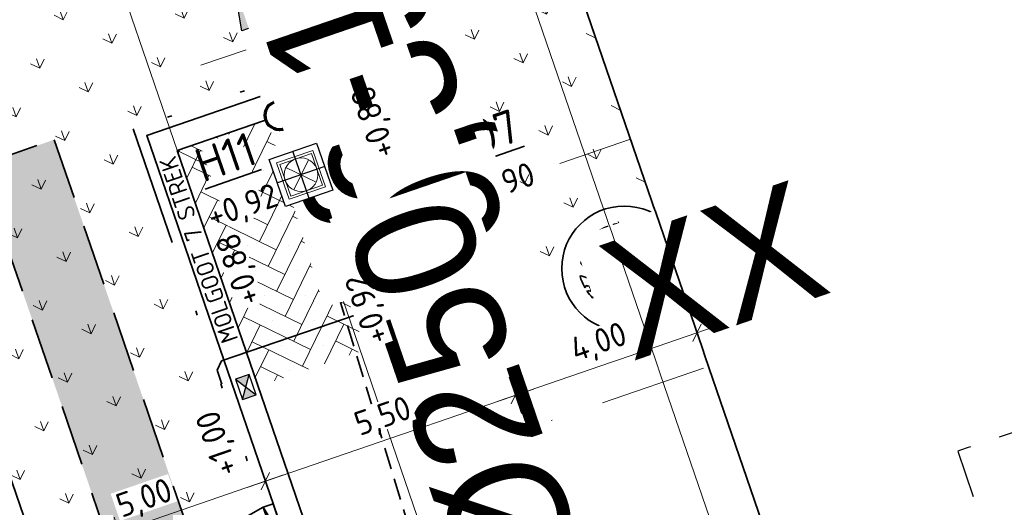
# Model space of a CAD drawing. Header units: metres. Extents: x 264779 to 275389, y 575281 to 580396.
# Tile 114 of 174: x 265365 to 265385, y 577036 to 577046. Entities that reach past the tile are written whole.
import ezdxf
from ezdxf.enums import TextEntityAlignment as Align

# ---------------------------------------------------------------- set-up
doc = ezdxf.new("R2018")
doc.units = ezdxf.units.M
doc.set_wipeout_variables(frame=1)
for name, pattern in [('AM-AS', [16, 10, -2, 2, -2]), ('B-WE-RI-HWA_HUISAANSLUITING_PVC_125-G', [10, 3.25, -0.75, 1.25, -0.75, 1.25, -0.75, 1.25, -0.75]), ('B-WE-RI-HWA_PVC_125-G', [10, 2.25, -1.083333, 2.25, -1.083333, 2.25, -1.083333]), ('B-WE-RI-HWA_PVC_160-G', [10, 5.5, -4.5]), ('B-WE-VH-KANTOPSLUITING_TROTTOIRBAND_RWS_[AFMETINGEN1]-G', [10, 2.5, -1.5, 0, -1.5, 0, -1.5, 0, -1.5, 0, -1.5]), ('DASHED', [19.05, 12.7, -6.35]), ('HIDDEN', [9.525, 6.35, -3.175])]:
    doc.linetypes.add(name, pattern=pattern)
for name, color, linetype, lineweight, true_color in [('N-BH-KG-GRENS_PERCEEL-G', 160, 'KG-PERCEEL', 18, 0x003fff), ('N-GV-GR-BOOM-S', 7, 'Continuous', 35, 0x00a500), ('N-GV-GR-GRAS_BERMKRUIDENMENGSEL-A', 7, 'Continuous', 18, 0x00a500), ('N-OI-RI-BELUCHTINGSDRAINAGE_PVC_160-G', 3, 'B-WE-RI-DRAINAGE_PVC_160-G', 35, 0x00ff00), ('N-OI-RI-DWA_PVC_250-G', 20, 'B-WE-RI-DWA_PVC_250-G', 35, 0xff3f00), ('N-OI-RI-HWA_BETON_500-G', 150, 'B-WE-RI-HWA_PVC_125-G', 35, 0x007fff), ('N-OI-RI-HWA_BETON_600-G', 150, 'B-WE-RI-HWA_PVC_160-G', 35, 0x007fff), ('N-OI-RI-HWA_KOLKAANSLUITING_PVC_160-G', 150, 'B-WE-RI-HWA_HUISAANSLUITING_PVC_125-G', 35, 0x007fff), ('N-WE-RI-DWA_RIOOLPUT_INSPECTIEPUT-S', 20, 'Continuous', 25, 0xff3f00), ('N-WE-RI-HWA_KOLK-S', 150, 'Continuous', 25, 0x007fff), ('N-WE-RI-HWA_RIOOLPUT_INSPECTIEPUT-S', 150, 'Continuous', 25, 0x007fff), ('N-WE-VH-VERHARDING_STRAATBAKSTEEN_DIKFORMAAT_KEPER-ROOD-PAARS-A', 7, 'Continuous', 18, 0xa45729)]:
    doc.layers.add(name, color=color, linetype=linetype, lineweight=lineweight, true_color=true_color)
for name, color, linetype, lineweight in [('N-CO-AM-AS-G', 10, 'AM-AS', 9), ('N-OI-RI-ALGEMEEN-B.O.B.-T25', 7, 'Continuous', 25), ('N-OI-RI-ALGEMEEN-INFORMATIE-T25', 7, 'Continuous', 25), ('N-OI-RI-ALGEMEEN-STROOMRICHTING-S', 7, 'Continuous', 25), ('N-OI-RI-ALGEMEEN-VERHANG-T25', 7, 'Continuous', 25), ('N-WA-RI-DETAIL1-G', 1, 'HIDDEN', 18), ('N-WE-GW-BERM-G', 90, 'Continuous', 35), ('N-WE-KL-TRACE-A', 7, 'Continuous', 25), ('N-WE-KL-TRACE-G', 7, 'DASHED', 35), ('N-WE-RI-ALGEMEEN-PUTNUMMER_DWA-T35', 7, 'Continuous', 35), ('N-WE-RI-ALGEMEEN-PUTNUMMER_HWA-T35', 7, 'Continuous', 35), ('N-WE-VH-GOOT_SBS-G', 40, 'Continuous', 35), ('N-WE-VH-KANTOPSLUITING_ELEMENT_VERLOOPBAND_110-220x250_190-220x160-G', 40, 'Continuous', 35), ('N-WE-VH-KANTOPSLUITING_TROTTOIRBAND_RWS_110-220x250-G', 60, 'B-WE-VH-KANTOPSLUITING_TROTTOIRBAND_RWS_[AFMETINGEN1]-G', 35), ('N-WE-VH-KNIKLIJN_AANDUIDING-G', 30, 'Continuous', 18), ('N-WE-VH-VERHARDING_STRAATBAKSTEEN_DIKFORMAAT_KEPER-G', 40, 'Continuous', 35), ('N-XX-AL-HOOGTELABEL-T25-M', 7, 'Continuous', 25), ('T-WE-GR-TOEKOMSTIG-G', 3, 'DASHED', 25), ('X-XX-AL-AANPIJLING-T25', 7, 'Continuous', 25), ('X-XX-AL-T18-1000', 10, 'Continuous', 18)]:
    doc.layers.add(name, color=color, linetype=linetype, lineweight=lineweight)
doc.layers.add('X-XX-AL-HULPLAAG-G', color=6, linetype='Continuous', lineweight=18, plot=False)
doc.layers.add('X-XX-AL-T70-250', color=210, linetype='Continuous', lineweight=70, plot=False)
doc.layers.add('X-XX-AL-HULPLIJN-G', color=6, linetype='Continuous', plot=False)
doc.styles.add('NLCS-ISO', font='NLCS-ISO.ttf')
doc.styles.add('NLCS-ISO-ANNOTATIVE-T18', font='NLCS-ISO.ttf', dxfattribs={"height": 1.8})
doc.styles.add('NLCS-ISO-ANNOTATIVE-T25', font='NLCS-ISO.ttf', dxfattribs={"height": 2.5})
doc.styles.add('NLCS-ISO-ANNOTATIVE-T35', font='NLCS-ISO.ttf', dxfattribs={"height": 3.5})
doc.styles.add('NLCS-ISO-M1000-T25', font='NLCS-ISO.ttf', dxfattribs={"height": 2.5})
doc.styles.get("Standard").update_dxf_attribs({"font": 'arial.ttf'})
doc.linetypes.add('B-WE-RI-DRAINAGE_PVC_160-G', pattern='A,10.25,-3,[160,NLCS.shx,S=0.25,R=0,X=0,Y=0],-3.5,["o",Standard,S=1,R=0,X=-0.35,Y=-0.35],-3.25', length=20)
doc.linetypes.add('B-WE-RI-DWA_PVC_250-G', pattern='A,6,-5.5,["O   O   O",NLCS-ISO,S=0.5,R=0,X=-2.5,Y=-0.2],-3.5,5', length=20)
doc.linetypes.add('KG-PERCEEL', pattern='A,2.75,-1,["P",Standard,S=0.9,R=0,X=-0.5,Y=-0.45],-1,2.75,-1,[5,NLCS.shx,S=0.375,R=0,X=0,Y=0],-1', length=9.5)
doc.dimstyles.new('NLCS-ANNOTATIVE-T25-SCHRAP', dxfattribs={"dimtxt": 2.5, "dimasz": 1.4, "dimexe": 2, "dimexo": 2, "dimgap": 0.7, "dimtad": 1, "dimzin": 0, "dimtxsty": 'NLCS-ISO-ANNOTATIVE-T25', "dimblk": 'OBLIQUE', "dimcen": 2.5, "dimdle": 2, "dimclrd": 256, "dimclre": 256, "dimclrt": 256, "dimadec": 1, "dimazin": 0, "dimtfac": 1, "dimtofl": 0, "dimtmove": 1, "dimatfit": 0, "dimldrblk": 'OBLIQUE', "dimfxl": 2, "dimfxlon": 1, "dimtfillclr": 256, "dimtolj": 1, "dimtzin": 0, "dimlwd": 18, "dimlwe": 18, "dimarcsym": 0})

# ---------------------------------------------------------------- blocks, each defined once
blk = doc.blocks.new('_Oblique')
at = {"color": 0, "linetype": 'ByBlock', "lineweight": -2}
blk.add_line((-0.5, -0.5), (0.5, 0.5), dxfattribs=at)
blk = doc.blocks.new('*D120')
at = {"layer": 'Defpoints', "color": 0, "transparency": 16777216}
for p in [(265369.742, 577036.1), (265371.733, 577030.303), (265367.004, 577028.679)]:
    blk.add_point(p, dxfattribs=at)
at = {"layer": 'X-XX-AL-AANPIJLING-T25', "lineweight": 18, "transparency": 16777216}
for p, q in [((265369.872, 577035.722), (265369.612, 577036.479)), ((265364.634, 577034.346), (265370.12, 577036.23)), ((265365.143, 577034.098), (265364.883, 577034.855))]:
    blk.add_line(p, q, dxfattribs=at)
at = {"layer": 'X-XX-AL-AANPIJLING-T25', "lineweight": 18, "transparency": 16777216, "xscale": 0.28, "yscale": 0.28, "zscale": 0.28}
for p, rotation in [((265369.742, 577036.1), 18.95339913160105), ((265365.013, 577034.476), 198.9533991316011)]:
    blk.add_blockref('_Oblique', p, dxfattribs=dict(at, rotation=rotation))
at = {"layer": 'X-XX-AL-AANPIJLING-T25', "transparency": 16777216, "insert": (265367.234, 577035.705), "char_height": 0.5, "attachment_point": 5, "rotation": 18.9534, "style": 'NLCS-ISO-ANNOTATIVE-T25', "bg_fill": 3, "box_fill_scale": 1.1, "bg_fill_color": 256, "bg_fill_true_color": 13158600, "bg_fill_transparency": 0}
blk.add_mtext('\\A1;5,00', dxfattribs=at)
blk = doc.blocks.new('*D121')
at = {"layer": 'Defpoints', "color": 0, "transparency": 16777216}
for p in [(265374.944, 577037.887), (265372.8, 577027.195), (265380.832, 577020.74)]:
    blk.add_point(p, dxfattribs=at)
at = {"layer": 'X-XX-AL-AANPIJLING-T25', "lineweight": 18, "transparency": 16777216}
for p, q in [((265375.073, 577037.508), (265374.814, 577038.265)), ((265369.363, 577035.97), (265375.322, 577038.017)), ((265369.872, 577035.722), (265369.612, 577036.479))]:
    blk.add_line(p, q, dxfattribs=at)
at = {"layer": 'X-XX-AL-AANPIJLING-T25', "lineweight": 18, "transparency": 16777216, "xscale": 0.28, "yscale": 0.28, "zscale": 0.28}
for p, rotation in [((265374.944, 577037.887), 18.95339913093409), ((265369.742, 577036.1), 198.9533991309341)]:
    blk.add_blockref('_Oblique', p, dxfattribs=dict(at, rotation=rotation))
at = {"layer": 'X-XX-AL-AANPIJLING-T25', "transparency": 16777216, "insert": (265372.2, 577037.41), "char_height": 0.5, "attachment_point": 5, "rotation": 18.9534, "style": 'NLCS-ISO-ANNOTATIVE-T25', "bg_fill": 3, "box_fill_scale": 1.1, "bg_fill_color": 256, "bg_fill_true_color": 13158600, "bg_fill_transparency": 0}
blk.add_mtext('\\A1;5,50', dxfattribs=at)
blk = doc.blocks.new('N-SRI-PUT_SWA-SO')
at = {"ltscale": 0.99999}
blk.add_wipeout([(-2, 2), (2, 2), (2, -2), (-2, -2)], dxfattribs=at)
h = blk.add_hatch(color=256, dxfattribs=at)
h.paths.add_polyline_path([(-2, 2), (0, 2, 0.41155), (-2, 0.02)])
h.paths.add_polyline_path([(-2, -0.02, 0.408866), (-0.02, -2), (-2, -2)])
h.paths.add_polyline_path([(2, -0.02), (2, -2), (0.02, -2, 0.408866)])
h = blk.add_hatch(color=256, dxfattribs=at)
h.paths.add_polyline_path([(0, 2, -0.41155), (2, 0.02), (2, 2)])
h.paths.add_polyline_path([(2, -0.02, -0.408866), (0.02, -2), (2, -2)])
h.paths.add_polyline_path([(-0.02, -2, -0.408866), (-2, -0.02), (-2, -2)])
at = {"ltscale": 0.99999, "flags": 128}
for points in [[(-2, 2), (2, 2), (2, -2), (-2, -2)], [(2, -2), (2, 2), (-2, 2), (-2, -2)]]:
    blk.add_lwpolyline(points, close=True, dxfattribs=at)
at = {"ltscale": 0.99999}
blk.add_circle((0, 0), 2, dxfattribs=at)
blk = doc.blocks.new('*U97')
blk.add_wipeout([(-1.125, 0.75), (1.125, 0.75), (1.125, -0.75), (-1.125, -0.75)])
h = blk.add_hatch(color=256)
h.dxf.hatch_style = 1
h.paths.add_polyline_path([(0, 0), (-1.125, 0.75), (-1.125, -0.75)])
h.paths.add_polyline_path([(1.125, -0.75), (1.125, 0.75), (0, 0)])
for p, q in [((-1.125, -0.75), (1.125, 0.75)), ((1.125, -0.75), (-1.125, 0.75))]:
    blk.add_line(p, q)
at = {"flags": 128}
blk.add_lwpolyline([(-1.125, -0.75), (1.125, -0.75), (1.125, 0.75), (-1.125, 0.75)], close=True, dxfattribs=at)
blk = doc.blocks.new('*D98')
at = {"layer": 'Defpoints', "color": 0, "transparency": 16777216}
for p in [(265378.727, 577039.186), (265379.159, 577037.928), (265380.832, 577020.74)]:
    blk.add_point(p, dxfattribs=at)
at = {"layer": 'X-XX-AL-AANPIJLING-T25', "lineweight": 18, "transparency": 16777216}
for p, q in [((265378.857, 577038.808), (265378.597, 577039.564)), ((265374.565, 577037.757), (265379.105, 577039.316)), ((265375.073, 577037.508), (265374.814, 577038.265))]:
    blk.add_line(p, q, dxfattribs=at)
at = {"layer": 'X-XX-AL-AANPIJLING-T25', "lineweight": 18, "transparency": 16777216, "xscale": 0.28, "yscale": 0.28, "zscale": 0.28}
for p, rotation in [((265378.727, 577039.186), 18.95339913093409), ((265374.944, 577037.887), 198.9533991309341)]:
    blk.add_blockref('_Oblique', p, dxfattribs=dict(at, rotation=rotation))
at = {"layer": 'X-XX-AL-AANPIJLING-T25', "transparency": 16777216, "insert": (265376.692, 577038.953), "char_height": 0.5, "attachment_point": 5, "rotation": 18.9534, "style": 'NLCS-ISO-ANNOTATIVE-T25', "bg_fill": 3, "box_fill_scale": 1.1, "bg_fill_color": 256, "bg_fill_true_color": 13158600, "bg_fill_transparency": 0}
blk.add_mtext('\\A1;4,00', dxfattribs=at)
blk = doc.blocks.new('*U156')
for p, q in [((-0.5, 0), (0, 0.11)), ((0, 0.11), (-0.5, 0.11)), ((-0.5, 0.11), (-0.5, 0)), ((0, 0), (0, 0.11)), ((-0.5, 0), (0, 0))]:
    blk.add_line(p, q)
blk = doc.blocks.new('*U159')
at = {"flags": 128}
blk.add_lwpolyline([(0, 0), (-46.51, 153.09)], dxfattribs=at)
at = {"layer": 'N-OI-RI-ALGEMEEN-B.O.B.-T25', "lineweight": 30, "ltscale": 0.5, "oblique": 30, "flags": 56}
for tag, p in [('+0,00', (-43.9, 142.78)), ('+0,01', (-0.71, 0.6))]:
    blk.add_attdef(tag, text='', height=2.5, rotation=106.8979, dxfattribs=at).set_placement(p, align=Align.BOTTOM_LEFT)
at = {"layer": 'N-OI-RI-ALGEMEEN-INFORMATIE-T25', "lineweight": 30, "ltscale": 0.5, "oblique": 30, "flags": 56}
blk.add_attdef('BETON%%C160', text='', height=2.5, rotation=106.8979, dxfattribs=at).set_placement((-18.09, 69.78), align=Align.BOTTOM_RIGHT)
at = {"layer": 'N-OI-RI-ALGEMEEN-VERHANG-T25', "lineweight": 30, "ltscale": 0.5, "oblique": 30, "flags": 56}
blk.add_attdef('1:1000', text='', height=2.5, rotation=106.8979, dxfattribs=at).set_placement((-17.07, 54.46), align=Align.BOTTOM_LEFT)
blk = doc.blocks.new('*U169')
at = {"flags": 128}
blk.add_lwpolyline([(0, 0), (-47.1, 137.14)], dxfattribs=at)
at = {"layer": 'N-OI-RI-ALGEMEEN-B.O.B.-T25', "lineweight": 30, "ltscale": 0.5, "oblique": 30, "flags": 63}
for tag, p in [('+0,00', (-43.57, 128.43)), ('+0,01', (-0.38, 2.66))]:
    blk.add_attdef(tag, text='', height=2.5, rotation=108.9533, dxfattribs=at).set_placement(p, align=Align.TOP_LEFT)
at = {"layer": 'N-OI-RI-ALGEMEEN-INFORMATIE-T25', "lineweight": 30, "ltscale": 0.5, "oblique": 30}
blk.add_attdef('BETON%%C160', text='', height=2.5, rotation=108.9533, dxfattribs=at).set_placement((-24.88, 63.27), align=Align.TOP_RIGHT)
at = {"layer": 'N-OI-RI-ALGEMEEN-VERHANG-T25', "lineweight": 30, "ltscale": 0.5, "oblique": 30}
blk.add_attdef('1:1000', text='', height=2.5, rotation=108.9533, dxfattribs=at).set_placement((-17.44, 52.32), align=Align.TOP_LEFT)
blk = doc.blocks.new('BOOM')
blk.add_lwpolyline([(0.4, 4.34), (0.41, 4.35), (0.41, 4.36), (0.42, 4.37), (0.43, 4.38), (0.44, 4.38), (0.44, 4.39), (0.45, 4.4), (0.46, 4.41), (0.46, 4.42), (0.47, 4.43), (0.47, 4.44), (0.48, 4.46), (0.48, 4.48), (0.47, 4.5), (0.47, 4.53), (0.44, 4.64, -0.52938), (0.49, 4.7, -0.087139), (2.05, 4.26, -0.372341), (2.11, 4.12), (2.17, 3.8), (2.01, 3.64), (1.84, 3.67), (1.63, 3.52), (1.71, 3.32), (1.92, 3.25), (2.5, 3.38), (2.64, 3.31), (2.63, 3.18), (2.5, 3.1), (2.38, 2.71), (2.53, 2.46), (2.92, 3.09, -0.504641), (3.14, 2.89, 0.331948), (3.27, 2.69, 0.282008), (3.68, 2.77), (3.65, 2.75, -0.512156), (3.84, 2.75, -0.16076), (4.7, -0.05), (4.59, -0.16), (4.59, -0.27), (4.48, -0.29), (4.5, -0.4), (4.33, -0.35), (4.28, -0.48), (4.48, -0.61), (4.55, -0.66), (4.66, -0.55, -0.106371), (4, -2.41), (3.42, -2.03), (3.31, -2.1), (3.24, -1.79), (3.03, -1.54), (2.79, -1.55), (2.79, -1.83), (2.61, -2.47), (2.64, -2.59), (2.77, -2.61), (3.62, -2.93, -0.236298), (-0.21, -4.62, 0.159625), (-0.32, -4.4, 0.350802), (-0.29, -4.17, -0.504641), (-0.55, -4.05), (-0.49, -3.84), (-0.6, -3.65), (-0.74, -3.67), (-0.76, -3.82), (-0.87, -3.88), (-1, -3.79), (-1.11, -3.2), (-1.19, -3.12), (-1.4, -3.13), (-1.46, -3.38), (-1.55, -3.41), (-1.63, -3.62), (-1.85, -3.5, 0.733583), (-1.77, -3.66, -0.861625), (-1.72, -3.81, 0.279978), (-1.88, -4.05), (-1.88, -4.06, -0.827056), (-2.04, -4.23, -0.116774), (-3.83, -2.36), (-3.79, -2.35), (-3.76, -2.34), (-3.74, -2.33), (-3.72, -2.32), (-3.71, -2.31), (-3.7, -2.3), (-3.69, -2.29), (-3.47, -2.01), (-3.47, -2), (-3.47, -1.99), (-3.46, -1.99), (-3.46, -1.98), (-3.46, -1.97), (-3.45, -1.96), (-3.45, -1.95), (-3.44, -1.94), (-3.44, -1.92), (-3.43, -1.91), (-3.42, -1.9), (-3.42, -1.88), (-3.41, -1.87), (-3.4, -1.85), (-3.39, -1.84), (-3.39, -1.82), (-3.38, -1.81), (-3.38, -1.79), (-3.38, -1.78), (-3.38, -1.77), (-3.38, -1.76), (-3.38, -1.75), (-3.38, -1.74), (-3.39, -1.73), (-3.4, -1.73), (-3.4, -1.72), (-3.41, -1.72), (-3.42, -1.72), (-3.43, -1.72), (-3.44, -1.72), (-3.45, -1.72), (-3.46, -1.71), (-3.47, -1.71), (-3.48, -1.71), (-3.49, -1.7), (-3.5, -1.69), (-3.52, -1.68), (-3.53, -1.67), (-3.54, -1.67), (-3.55, -1.66), (-3.56, -1.65), (-3.58, -1.64), (-3.59, -1.62), (-3.6, -1.61), (-3.83, -1.87), (-3.84, -1.86), (-3.85, -1.84), (-3.86, -1.83), (-3.87, -1.81), (-3.88, -1.8), (-3.89, -1.79), (-3.91, -1.78), (-3.94, -1.77), (-3.98, -1.78), (-4.04, -1.79), (-4.11, -1.81, -0.040997), (-4.42, -0.95), (-4.26, -0.97), (-4.11, -1.07), (-4.04, -1), (-3.95, -0.85), (-4.03, -0.72), (-3.99, -0.52), (-4.17, -0.51), (-4.29, -0.39), (-4.51, -0.53, -0.05814), (-4.6, 0.76), (-4.47, 0.74), (-3.96, 0.34), (-3.74, 0.41), (-2.88, 0.64), (-2.81, 0.92), (-3.14, 1.05), (-3.19, 1.16), (-3.8, 1.46), (-3.81, 1.63), (-4.02, 1.8), (-4.1, 1.97), (-3.96, 2.19), (-3.65, 2.24), (-3.36, 2.43), (-3.36, 2.62), (-3.54, 2.83), (-3.49, 2.92), (-3.56, 3.05, -0.13428), (-1.53, 4.46, -0.541727), (-1.47, 4.41), (-1.48, 4.28), (-1.48, 4.21), (-1.47, 4.16), (-1.46, 4.12), (-1.44, 4.09), (-1.42, 4.07), (-1.39, 4.05), (-1.37, 4.03), (-1.35, 4.02), (-1.33, 4), (-1.32, 3.99), (-1.3, 3.97), (-1.29, 3.96), (-1.27, 3.95), (-1.26, 3.94), (-1.24, 3.94), (-1.23, 3.94), (-1.21, 3.94), (-1.19, 3.95), (-1.17, 3.96), (-1.15, 3.97), (-1.14, 3.98), (-1.12, 3.99), (-1.1, 4), (-1.08, 4), (-1.06, 4.01), (-1.04, 4.01), (-1.02, 4.01), (-1, 4.02), (-0.98, 4.02), (-0.97, 4.02), (-0.95, 4.03), (-0.94, 4.04), (-0.92, 4.05), (-0.91, 4.06), (-0.9, 4.08), (-0.89, 3.99), (-0.87, 3.96), (-0.77, 3.8), (-0.56, 3.68), (-0.85, 4.16), (-0.85, 4.17), (-0.85, 4.18), (-0.84, 4.2), (-0.84, 4.21), (-0.85, 4.23), (-0.85, 4.24), (-0.86, 4.25), (-0.88, 4.27), (-0.9, 4.28), (-0.92, 4.3), (-0.94, 4.32), (-0.97, 4.35), (-1, 4.38), (-1.03, 4.42), (-1.11, 4.52, -0.543104), (-1.08, 4.59, -0.046766), (-0.22, 4.72, -0.385168), (-0.17, 4.68), (-0.14, 4.5), (-0.13, 4.45), (-0.11, 4.41), (-0.1, 4.38), (-0.08, 4.37), (-0.06, 4.36), (-0.04, 4.36), (-0.03, 4.36), (-0.01, 4.36), (0.01, 4.35), (0.02, 4.35), (0.04, 4.34), (0.06, 4.34), (0.07, 4.33), (0.09, 4.32), (0.1, 4.32), (0.11, 4.31), (0.13, 4.3), (0.14, 4.3), (0.15, 4.29), (0.17, 4.28), (0.18, 4.28), (0.19, 4.27), (0.19, 4.26), (0.2, 4.25), (0.21, 4.24), (0.21, 4.23), (0.22, 4.23), (0.22, 4.22), (0.23, 4.21), (0.23, 4.21), (0.24, 4.2), (0.25, 4.2), (0.26, 4.2), (0.27, 4.21), (0.28, 4.21), (0.29, 4.22), (0.3, 4.22), (0.31, 4.23), (0.32, 4.24), (0.33, 4.26), (0.34, 4.27), (0.35, 4.28), (0.36, 4.3), (0.37, 4.31), (0.38, 4.32), (0.39, 4.33)], format="xyb", close=True)
blk.add_circle((0, 0), 0.138)
at = {"lineweight": 30, "flags": 104}
blk.add_attdef('01', text='', height=1.8, dxfattribs=at).set_placement((-2.45, 3.09), align=Align.TOP_LEFT)
blk = doc.blocks.new('*U192')
at = {"layer": 'N-OI-RI-ALGEMEEN-STROOMRICHTING-S', "ltscale": 0.99999}
blk.add_hatch(color=256, dxfattribs=at).paths.add_polyline_path([(-6.44, 18.71), (-3.73, 13.7), (-5.5, 13.09)])
at = {"flags": 128}
blk.add_lwpolyline([(0, 0), (-19.49, 56.75)], dxfattribs=at)
at = {"layer": 'N-OI-RI-ALGEMEEN-STROOMRICHTING-S', "ltscale": 0.99999}
blk.add_lwpolyline([(-6.44, 18.71), (-3.73, 13.7), (-5.5, 13.09)], close=True, dxfattribs=at)
at = {"layer": 'N-OI-RI-ALGEMEEN-B.O.B.-T25', "lineweight": 30, "ltscale": 0.5, "oblique": 30, "flags": 39}
for tag, p in [('+0,00', (-15.71, 47.3)), ('+0,01', (0.68, 1.24))]:
    blk.add_attdef(tag, text='', height=2.5, rotation=108.9534, dxfattribs=at).set_placement(p, align=Align.TOP_LEFT)
at = {"layer": 'N-OI-RI-ALGEMEEN-INFORMATIE-T25', "lineweight": 30, "ltscale": 0.5, "oblique": 30, "flags": 39}
blk.add_attdef('BETON%%C160', text='', height=2.5, rotation=108.9534, dxfattribs=at).set_placement((-16.33, 38.31), align=Align.TOP_RIGHT)
at = {"layer": 'N-OI-RI-ALGEMEEN-VERHANG-T25', "lineweight": 30, "ltscale": 0.5, "oblique": 30, "flags": 39}
blk.add_attdef('1:1000', text='', height=2.5, rotation=108.9534, dxfattribs=at).set_placement((-6.91, 21.62), align=Align.TOP_LEFT)
blk = doc.blocks.new('N-SRI-HWA_RIOOLPUT_800X800-SO')
at = {"ltscale": 0.99999}
blk.add_wipeout([(-0.52, 0.52), (0.52, 0.52), (0.52, -0.52), (-0.52, -0.52)], dxfattribs=at)
at = {"ltscale": 0.99999, "flags": 128}
blk.add_lwpolyline([(0.52, 0.52), (0.52, -0.52), (-0.52, -0.52), (-0.52, 0.52)], close=True, dxfattribs=at)
at = {"lineweight": 18, "ltscale": 0.99999, "flags": 128}
for points in [[(0.4, 0.4), (0.4, -0.4), (-0.4, -0.4), (-0.4, 0.4)], [(0.35, 0.35), (0.35, -0.35), (-0.35, -0.35), (-0.35, 0.35)]]:
    blk.add_lwpolyline(points, close=True, dxfattribs=at)
for points in [[(0.247, -0.247), (-0.247, 0.247)], [(-0.247, -0.247), (0.247, 0.247)]]:
    blk.add_lwpolyline(points, dxfattribs=at)
at = {"lineweight": 18, "ltscale": 0.99999}
blk.add_circle((0, 0), 0.35, dxfattribs=at)
at = {"layer": 'X-XX-AL-HULPLIJN-G', "flags": 128}
for points in [[(0, 0.52), (0, -0.52)], [(0.52, 0), (-0.52, 0)]]:
    blk.add_lwpolyline(points, dxfattribs=at)

msp = doc.modelspace()

# ---------------------------------------------------------------- hatches: boundary and pattern name
at = {"layer": 'N-GV-GR-GRAS_BERMKRUIDENMENGSEL-A'}
h = msp.add_hatch(dxfattribs=at)
h.set_pattern_fill('AGR-KRUIDEN', color=256, scale=0.5625, pattern_type=2)
h.set_pattern_definition([(109.0885258, (229946.4539, 679547.0011), (-1.011904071, 0.491604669), [0.2109375, -1.380052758]), (64.0885258, (229946.4539, 679547.0011), (-1.011904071, 0.491604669), [0.2109375, -0.9140625]), (154.0885258, (229946.4539, 679547.0011), (-0.491604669, -1.011904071), [0.2109375, -0.9140625])])
h.paths.add_polyline_path([(265366.992, 577043.429), (265372.61, 577045.358), (265374.53, 577039.767), (265378.105, 577040.995), (265373.991, 577052.977), (265373.974, 577052.971), (265360.25, 577048.346), (265365.468, 577033.152), (265369.988, 577034.705)])
at = {"layer": 'N-WE-KL-TRACE-A'}
h = msp.add_hatch(dxfattribs=at)
h.set_pattern_fill('DOTS', color=256, scale=0.5, angle=-0.069)
h.set_pattern_definition([(19.019479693, (53607.36198, 115305.85214), (0.02330677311, 0.175950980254), [0, -0.15875])])
h.paths.add_polyline_path([(265327.755, 576975.274), (265328.284, 576973.732), (265330.649, 576974.544), (265330.811, 576974.071), (265328.447, 576973.259), (265331.026, 576965.75), (265333.39, 576966.562), (265333.553, 576966.089), (265330.715, 576965.115), (265327.282, 576975.112), (265302.25, 576966.515), (265296.331, 576983.937), (265248.543, 576967.444), (265253.844, 576952.084), (265253.371, 576951.921), (265248.07, 576967.281), (265234.364, 576962.551), (265234.2, 576963.023), (265259.96, 576971.913), (265257.072, 576980.279), (265257.545, 576980.442), (265260.432, 576972.076), (265286.9, 576981.211), (265284.013, 576989.577), (265284.486, 576989.74), (265287.373, 576981.374), (265296.17, 576984.41), (265285.353, 577016.246), (265286.915, 577016.777), (265303.28, 576968.613), (265380.151, 576995.012), (265363.785, 577042.669), (265365.346, 577043.205), (265374.891, 577015.41), (265455.352, 577043.041), (265455.888, 577041.481), (265375.427, 577013.849), (265382.777, 576992.446), (265464.49, 577020.508), (265464.652, 577020.035), (265462.288, 577019.223), (265464.867, 577011.713), (265467.231, 577012.525), (265467.393, 577012.052), (265464.556, 577011.078), (265461.815, 577019.06), (265382.94, 576991.973), (265393.03, 576962.587), (265427.338, 576974.369), (265424.627, 576982.267), (265426.188, 576982.803), (265428.899, 576974.905), (265473.51, 576990.225), (265474.05, 576988.666), (265393.566, 576961.027), (265400.927, 576939.596), (265399.367, 576939.06), (265392.005, 576960.491), (265390.587, 576960.004), (265390.051, 576961.564), (265391.47, 576962.051), (265380.687, 576993.452), (265356.28, 576985.07), (265359.713, 576975.073), (265356.876, 576974.099), (265356.713, 576974.571), (265359.078, 576975.383), (265356.499, 576982.893), (265354.134, 576982.081), (265353.972, 576982.554), (265356.336, 576983.366), (265355.807, 576984.907)])
at = {"layer": 'N-WE-VH-VERHARDING_STRAATBAKSTEEN_DIKFORMAAT_KEPER-ROOD-PAARS-A'}
h = msp.add_hatch(dxfattribs=at)
h.set_pattern_fill('AVH-SBS_DIKFORMAAT_KEPER', color=256, scale=28.125, angle=224.86, pattern_type=2)
h.set_pattern_definition([(243.94852576, (70175.6281, 116715.6657), (0.1782353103, -0.51914757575), [1.5525, -0.77625]), (153.94852576, (70176.67416, 116715.15435), (0.1782353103, -0.51914757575), [1.5525, -0.77625]), (243.94852576, (70175.3763, 116714.70876), (0.1782353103, -0.51914757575), [0, -2.32875]), (243.94852576, (70176.0659, 116715.2357), (0.1782353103, -0.51914757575), [0, -2.32875])])
h.paths.add_polyline_path([(265372.163, 577044.444), (265367.907, 577042.982), (265369.594, 577038.072), (265373.849, 577039.534)])

# ---------------------------------------------------------------- linework, layer by layer
at = {"layer": 'N-CO-AM-AS-G'}
msp.add_lwpolyline([(265405.343, 576940.901), (265370.035, 577043.713)], dxfattribs=at)
at = {"layer": 'N-OI-RI-BELUCHTINGSDRAINAGE_PVC_160-G'}
msp.add_circle((265377.21, 577040.524), 1.3, dxfattribs=at)
at = {"layer": 'N-WA-RI-DETAIL1-G', "ltscale": 0.35, "flags": 128}
msp.add_lwpolyline([(265373.56, 577041.914), (265375.184, 577037.186), (265378.967, 577038.485), (265377.343, 577043.214)], close=True, dxfattribs=at)
at = {"layer": 'N-WE-KL-TRACE-G', "ltscale": 0.1}
msp.add_lwpolyline([(265303.28, 576968.613), (265380.151, 576995.012), (265363.785, 577042.669), (265365.346, 577043.205), (265374.891, 577015.41), (265455.352, 577043.041)], dxfattribs=at)
at = {"layer": 'N-WE-VH-GOOT_SBS-G', "flags": 128}
msp.add_lwpolyline([(265451.797, 577028.075), (265448.711, 577037.06), (265388.654, 577016.436, -0.414214), (265380.395, 577020.472), (265372.163, 577044.444), (265367.907, 577042.982), (265383.61, 576997.257, -0.414214), (265379.573, 576988.999), (265354.693, 576980.454), (265354.531, 576980.927), (265379.411, 576989.471, 0.414214), (265383.137, 576997.095), (265367.272, 577043.292), (265372.474, 577045.079), (265380.868, 577020.634, 0.414214), (265388.492, 577016.908), (265449.022, 577037.696), (265452.27, 577028.238)], format="xyb", close=True, dxfattribs=at)
at = {"layer": 'N-WE-VH-VERHARDING_STRAATBAKSTEEN_DIKFORMAAT_KEPER-G', "flags": 128}
msp.add_lwpolyline([(265367.907, 577042.982), (265383.61, 576997.257, -0.414214), (265379.573, 576988.999), (265354.693, 576980.454), (265356.155, 576976.198), (265381.035, 576984.743, -0.414214), (265389.294, 576980.706), (265403.405, 576939.617), (265407.661, 576941.079), (265401.02, 576960.415, -0.414214), (265405.057, 576968.674), (265465.114, 576989.298), (265459.755, 577004.904, -0.414214), (265463.791, 577013.162), (265466.672, 577014.152), (265465.211, 577018.408), (265462.329, 577017.418, -0.414214), (265454.071, 577021.455), (265448.711, 577037.06), (265388.654, 577016.436, -0.414214), (265380.395, 577020.472), (265372.163, 577044.444)], format="xyb", close=True, dxfattribs=at)
at = {"layer": 'T-WE-GR-TOEKOMSTIG-G', "ltscale": 0.1, "flags": 128}
msp.add_lwpolyline([(265387.718, 577026.169), (265387.773, 577026.187), (265387.937, 577026.242), (265388.208, 577026.334), (265388.582, 577026.46), (265389.056, 577026.62), (265389.623, 577026.812), (265390.277, 577027.033), (265391.011, 577027.28), (265391.744, 577027.528), (265392.399, 577027.749), (265392.966, 577027.94), (265393.44, 577028.1), (265393.814, 577028.227), (265394.085, 577028.318), (265394.248, 577028.374), (265394.303, 577028.392), (265391.891, 577035.536), (265390.739, 577038.947), (265390.685, 577038.928), (265390.521, 577038.873), (265390.25, 577038.781), (265389.876, 577038.655), (265389.402, 577038.495), (265388.835, 577038.303), (265388.18, 577038.082), (265387.447, 577037.835), (265386.713, 577037.587), (265386.059, 577037.366), (265385.492, 577037.175), (265385.018, 577037.015), (265384.644, 577036.888), (265384.373, 577036.797), (265384.209, 577036.742), (265384.155, 577036.723)], close=True, dxfattribs=at)
at = {"layer": 'X-XX-AL-HULPLAAG-G'}
msp.add_line((265368.397, 577044.756, 0.321), (265370.734, 577045.544, 0.323), dxfattribs=at)
for points in [[(265407.661, 576941.079), (265370.814, 577048.373)], [(265403.215, 576940.17), (265366.558, 577046.911)]]:
    msp.add_lwpolyline(points, dxfattribs=at)

# ---------------------------------------------------------------- block references
at = {"layer": 'N-GV-GR-BOOM-S'}
ref = msp.add_blockref('BOOM', (265377.21, 577040.524), dxfattribs=dict(at, xscale=0.2, yscale=0.2, zscale=0.2, rotation=19.08852576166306))
lines = msp.add_mtext('XX', dxfattribs={"layer": '0', "insert": (265376.545, 577040.949), "char_height": 2.5, "attachment_point": 1, "rotation": 19.0885, "bg_fill": 3, "box_fill_scale": 1.125, "bg_fill_color": 256, "bg_fill_transparency": 0})
ref.add_attrib('01', '', (265376.545, 577040.949)).embed_mtext(lines)

# ---------------------------------------------------------------- next in the draw order: block references
at = {"layer": 'N-WE-RI-HWA_KOLK-S', "yscale": 0.2, "zscale": 0.2}
for p, xscale, rotation in [((265374.063, 577039.682), -0.2, 108.9533991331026), ((265369.334, 577038.058), 0.2, 288.953399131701)]:
    msp.add_blockref('*U97', p, dxfattribs=dict(at, xscale=xscale, rotation=rotation))

# ---------------------------------------------------------------- next in the draw order: linework, layer by layer
at = {"layer": 'N-OI-RI-HWA_KOLKAANSLUITING_PVC_160-G', "flags": 128}
msp.add_lwpolyline([(265371.407, 577039.488), (265374.126, 577040.422), (265374.316, 577040.329), (265374.44, 577039.97), (265374.347, 577039.779), (265374.205, 577039.73)], dxfattribs=at)
at = {"layer": 'N-WE-GW-BERM-G', "flags": 128}
for points in [[(265458.35, 577045.128), (265385.301, 577020.042), (265373.991, 577052.977)], [(265360.25, 577048.347), (265378.57, 576994.998), (265353.133, 576986.262)]]:
    msp.add_lwpolyline(points, dxfattribs=at)

# ---------------------------------------------------------------- next in the draw order: block references
at = {"layer": 'N-WE-RI-DWA_RIOOLPUT_INSPECTIEPUT-S', "xscale": 0.2, "yscale": 0.2, "zscale": 0.2, "rotation": 288.9533991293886}
msp.add_blockref('N-SRI-PUT_SWA-SO', (265372.007, 577041.434), dxfattribs=at)

# ---------------------------------------------------------------- next in the draw order: texts
at = {"layer": 'X-XX-AL-T18-1000', "insert": (265368.352, 577040.915), "char_height": 0.36, "width": 4.0716, "attachment_point": 5, "rotation": 108.9534, "style": 'NLCS-ISO-ANNOTATIVE-T18', "bg_fill": 3, "box_fill_scale": 1.1, "bg_fill_color": 256, "bg_fill_transparency": 0}
msp.add_mtext('MOLGOOT 7 STREK', dxfattribs=at)

# ---------------------------------------------------------------- next in the draw order: dimensions: what is measured, and where the dimension line sits
at = {"layer": 'X-XX-AL-AANPIJLING-T25'}
dim = msp.add_aligned_dim(p1=(265367.004, 577028.679), p2=(265371.733, 577030.303), distance=6.13, dimstyle='NLCS-ANNOTATIVE-T25-SCHRAP', override={"dimtfill": 1}, dxfattribs=at)
dim.commit()
dim.dimension.update_dxf_attribs({"geometry": '*D120', "text_midpoint": (265367.234, 577035.705)})

# ---------------------------------------------------------------- next in the draw order: linework, layer by layer
at = {"layer": 'N-BH-KG-GRENS_PERCEEL-G'}
msp.add_lwpolyline([(265367.069, 577028.49), (265359.275, 577051.184), (265331.369, 577041.781), (265338.997, 577019.011)], close=True, dxfattribs=at)
at = {"layer": 'N-OI-RI-HWA_KOLKAANSLUITING_PVC_160-G', "flags": 128}
msp.add_lwpolyline([(265371.407, 577039.488), (265368.829, 577038.603), (265368.736, 577038.413), (265368.86, 577038.053), (265369.05, 577037.96), (265369.192, 577038.009)], dxfattribs=at)
at = {"layer": 'N-WE-GW-BERM-G', "flags": 128}
msp.add_lwpolyline([(265365.468, 577033.152), (265369.696, 577035.556)], dxfattribs=at)
at = {"layer": 'N-WE-VH-KANTOPSLUITING_TROTTOIRBAND_RWS_110-220x250-G', "ltscale": 0.99999, "flags": 128}
msp.add_lwpolyline([(265366.992, 577043.429), (265369.696, 577035.556)], dxfattribs=at)
at = {"layer": 'N-WE-VH-KNIKLIJN_AANDUIDING-G', "ltscale": 0.75}
msp.add_line((265370.766, 577041.585), (265367.907, 577042.982), dxfattribs=at)

# ---------------------------------------------------------------- next in the draw order: block references
at = {"layer": 'N-WE-VH-KANTOPSLUITING_ELEMENT_VERLOOPBAND_110-220x250_190-220x160-G', "xscale": 2, "yscale": 2, "zscale": 2, "rotation": 108.9533991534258}
msp.add_blockref('*U156', (265369.904, 577035.628), dxfattribs=at)

# ---------------------------------------------------------------- next in the draw order: texts
at = {"layer": 'X-XX-AL-T18-1000', "insert": (265373.081, 577042.539), "char_height": 0.36, "width": 4.0716, "attachment_point": 5, "rotation": 108.9534, "style": 'NLCS-ISO-ANNOTATIVE-T18', "bg_fill": 3, "box_fill_scale": 1.1, "bg_fill_color": 256, "bg_fill_transparency": 0}
msp.add_mtext('MOLGOOT 7 STREK', dxfattribs=at)

# ---------------------------------------------------------------- next in the draw order: linework, layer by layer
at = {"layer": 'N-BH-KG-GRENS_PERCEEL-G'}
msp.add_lwpolyline([(265388.648, 577061.081), (265373.016, 577055.814), (265385.301, 577020.042), (265400.718, 577025.336)], close=True, dxfattribs=at)
at = {"layer": 'N-WE-VH-KANTOPSLUITING_TROTTOIRBAND_RWS_110-220x250-G', "ltscale": 0.99999, "flags": 128}
msp.add_lwpolyline([(265396.521, 577019.898), (265388.42, 577017.117, -0.414214), (265381.076, 577020.706), (265372.61, 577045.358), (265366.992, 577043.429)], format="xyb", dxfattribs=at)
at = {"layer": 'N-WE-VH-KNIKLIJN_AANDUIDING-G', "ltscale": 0.75}
msp.add_line((265370.766, 577041.585), (265372.163, 577044.444), dxfattribs=at)

# ---------------------------------------------------------------- next in the draw order: block references
at = {"layer": 'N-OI-RI-HWA_BETON_500-G'}
ref = msp.add_blockref('*U159', (265379.915, 577011.478), dxfattribs=dict(at, xscale=0.2, yscale=0.2, zscale=0.2))
lines = msp.add_mtext('-0,73', dxfattribs={"layer": 'N-OI-RI-ALGEMEEN-B.O.B.-T25', "ltscale": 0.5, "insert": (265371.135, 577040.034), "char_height": 2.5, "attachment_point": 1, "rotation": 106.8979, "bg_fill": 3, "box_fill_scale": 1.1, "bg_fill_color": 256, "bg_fill_transparency": 0})
ref.add_attrib('+0,00', '', (265371.135, 577040.034)).embed_mtext(lines)
lines = msp.add_mtext('BETON %%C500', dxfattribs={"layer": 'N-OI-RI-ALGEMEEN-INFORMATIE-T25', "ltscale": 0.5, "insert": (265376.298, 577025.435), "char_height": 2.5, "attachment_point": 1, "rotation": 106.8979, "bg_fill": 3, "box_fill_scale": 1.1, "bg_fill_color": 256, "bg_fill_transparency": 0})
ref.add_attrib('BETON%%C160', '', (265376.298, 577025.435)).embed_mtext(lines)

# ---------------------------------------------------------------- next in the draw order: texts
at = {"layer": 'N-WE-RI-ALGEMEEN-PUTNUMMER_DWA-T35', "insert": (265374.441, 577042.774), "char_height": 0.7, "width": 0.7, "attachment_point": 5, "rotation": 19.0885, "style": 'NLCS-ISO-ANNOTATIVE-T35', "bg_fill": 3, "box_fill_scale": 1.1, "bg_fill_color": 256, "bg_fill_true_color": 13158600, "bg_fill_transparency": 0}
msp.add_mtext('{\\LD07\\P\\H0.71429x;\\l+0,90}', dxfattribs=at)
at = {"layer": 'N-WE-RI-ALGEMEEN-PUTNUMMER_HWA-T35', "insert": (265369.091, 577042.334), "char_height": 0.7, "width": 0.7, "attachment_point": 5, "rotation": 19.0885, "style": 'NLCS-ISO-ANNOTATIVE-T35', "bg_fill": 3, "box_fill_scale": 1.1, "bg_fill_color": 256, "bg_fill_true_color": 13158600, "bg_fill_transparency": 0}
msp.add_mtext('{\\LH11\\P\\H0.71429x;\\l+0,92}', dxfattribs=at)
at = {"layer": 'N-XX-AL-HOOGTELABEL-T25-M', "insert": (265368.715, 577036.142), "char_height": 0.5, "width": 1.04288, "attachment_point": 1, "rotation": 108.9534, "style": 'NLCS-ISO-M1000-T25', "bg_fill": 3, "box_fill_scale": 1.1, "bg_fill_color": 256, "bg_fill_transparency": 0}
msp.add_mtext('+1,00', dxfattribs=at)

# ---------------------------------------------------------------- next in the draw order: linework, layer by layer
at = {"layer": 'X-XX-AL-HULPLAAG-G'}
for p, q in [((265373.962, 577049.982), (265383.706, 577021.609)), ((265372.474, 577045.079), (265376.671, 577032.857))]:
    msp.add_line(p, q, dxfattribs=at)
at = {"layer": 'X-XX-AL-T70-250'}
msp.add_circle((265370.035, 577043.713), 0.3, dxfattribs=at)

# ---------------------------------------------------------------- next in the draw order: block references
at = {"layer": 'N-OI-RI-DWA_PVC_250-G'}
ref = msp.add_blockref('*U169', (265381.556, 577013.628), dxfattribs=dict(at, xscale=0.2, yscale=0.2, zscale=0.2))
lines = msp.add_mtext('-0,35', dxfattribs={"layer": 'N-OI-RI-ALGEMEEN-B.O.B.-T25', "ltscale": 0.5, "insert": (265372.842, 577039.314), "char_height": 2.5, "attachment_point": 1, "rotation": 108.9533, "bg_fill": 3, "box_fill_scale": 1.1, "bg_fill_color": 256, "bg_fill_transparency": 0})
ref.add_attrib('+0,00', '', (265372.842, 577039.314)).embed_mtext(lines)
lines = msp.add_mtext('PVC %%C250', dxfattribs={"layer": 'N-OI-RI-ALGEMEEN-INFORMATIE-T25', "ltscale": 0.5, "insert": (265376.581, 577026.283), "char_height": 2.5, "attachment_point": 1, "rotation": 108.9533, "bg_fill": 3, "box_fill_scale": 1.1, "bg_fill_color": 256, "bg_fill_transparency": 0})
ref.add_attrib('BETON%%C160', '', (265376.581, 577026.283)).embed_mtext(lines)
at = {"layer": 'N-OI-RI-HWA_BETON_600-G'}
ref = msp.add_blockref('*U192', (265370.354, 577042.853), dxfattribs=dict(at, xscale=0.2, yscale=0.2, zscale=0.2))
lines = msp.add_mtext('-1,40', dxfattribs={"layer": 'N-OI-RI-ALGEMEEN-B.O.B.-T25', "ltscale": 0.5, "insert": (265370.49, 577043.101), "char_height": 2.5, "attachment_point": 1, "rotation": 108.9534, "bg_fill": 3, "box_fill_scale": 1.1, "bg_fill_color": 256, "bg_fill_transparency": 0})
ref.add_attrib('+0,01', '', (265370.49, 577043.101)).embed_mtext(lines)
lines = msp.add_mtext('-1,40', dxfattribs={"layer": 'N-OI-RI-ALGEMEEN-B.O.B.-T25', "ltscale": 0.5, "insert": (265367.213, 577052.313), "char_height": 2.5, "attachment_point": 1, "rotation": 108.9534, "bg_fill": 3, "box_fill_scale": 1.1, "bg_fill_color": 256, "bg_fill_transparency": 0})
ref.add_attrib('+0,00', '', (265367.213, 577052.313)).embed_mtext(lines)
lines = msp.add_mtext('Beton %%C600', dxfattribs={"layer": 'N-OI-RI-ALGEMEEN-INFORMATIE-T25', "ltscale": 0.5, "insert": (265367.089, 577050.516), "char_height": 2.5, "attachment_point": 1, "rotation": 108.9534, "bg_fill": 3, "box_fill_scale": 1.1, "bg_fill_color": 256, "bg_fill_transparency": 0})
ref.add_attrib('BETON%%C160', '', (265367.089, 577050.516)).embed_mtext(lines)

# ---------------------------------------------------------------- next in the draw order: texts
at = {"layer": 'N-XX-AL-HOOGTELABEL-T25-M', "insert": (265369.184, 577039.695), "char_height": 0.5, "width": 1.04288, "attachment_point": 1, "rotation": 108.9534, "style": 'NLCS-ISO-M1000-T25', "bg_fill": 3, "box_fill_scale": 1.1, "bg_fill_color": 256, "bg_fill_transparency": 0}
msp.add_mtext('+0,88', dxfattribs=at)

# ---------------------------------------------------------------- next in the draw order: block references
at = {"layer": 'N-WE-RI-HWA_RIOOLPUT_INSPECTIEPUT-S', "rotation": 289.0885257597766}
msp.add_blockref('N-SRI-HWA_RIOOLPUT_800X800-SO', (265370.484, 577042.475), dxfattribs=at)

# ---------------------------------------------------------------- next in the draw order: texts
at = {"layer": 'N-XX-AL-HOOGTELABEL-T25-M', "char_height": 0.5, "width": 1.04288, "attachment_point": 1, "rotation": 108.9534, "style": 'NLCS-ISO-M1000-T25', "bg_fill": 3, "box_fill_scale": 1.1, "bg_fill_color": 256, "bg_fill_transparency": 0}
for s, insert in [('+0,88', (265371.993, 577042.759)), ('+0,92', (265371.859, 577038.888))]:
    msp.add_mtext(s, dxfattribs=dict(at, insert=insert))

# ---------------------------------------------------------------- next in the draw order: dimensions: what is measured, and where the dimension line sits
at = {"layer": 'X-XX-AL-AANPIJLING-T25'}
dim = msp.add_linear_dim(base=(265374.944, 577037.887), p1=(265372.8, 577027.195), p2=(265380.832, 577020.74), angle=198.9534, dimstyle='NLCS-ANNOTATIVE-T25-SCHRAP', override={"dimtfill": 1}, dxfattribs=at)
dim.commit()
dim.dimension.update_dxf_attribs({"geometry": '*D121', "text_midpoint": (265372.2, 577037.41)})

# ---------------------------------------------------------------- next in the draw order: dimensions: what is measured, and where the dimension line sits
dim = msp.add_linear_dim(base=(265378.727, 577039.186), p1=(265380.832, 577020.74), p2=(265379.159, 577037.928), angle=198.9534, dimstyle='NLCS-ANNOTATIVE-T25-SCHRAP', override={"dimtfill": 1}, dxfattribs=at)
dim.commit()
dim.dimension.update_dxf_attribs({"geometry": '*D98', "text_midpoint": (265376.692, 577038.953)})

doc.saveas('drawing.dxf')
